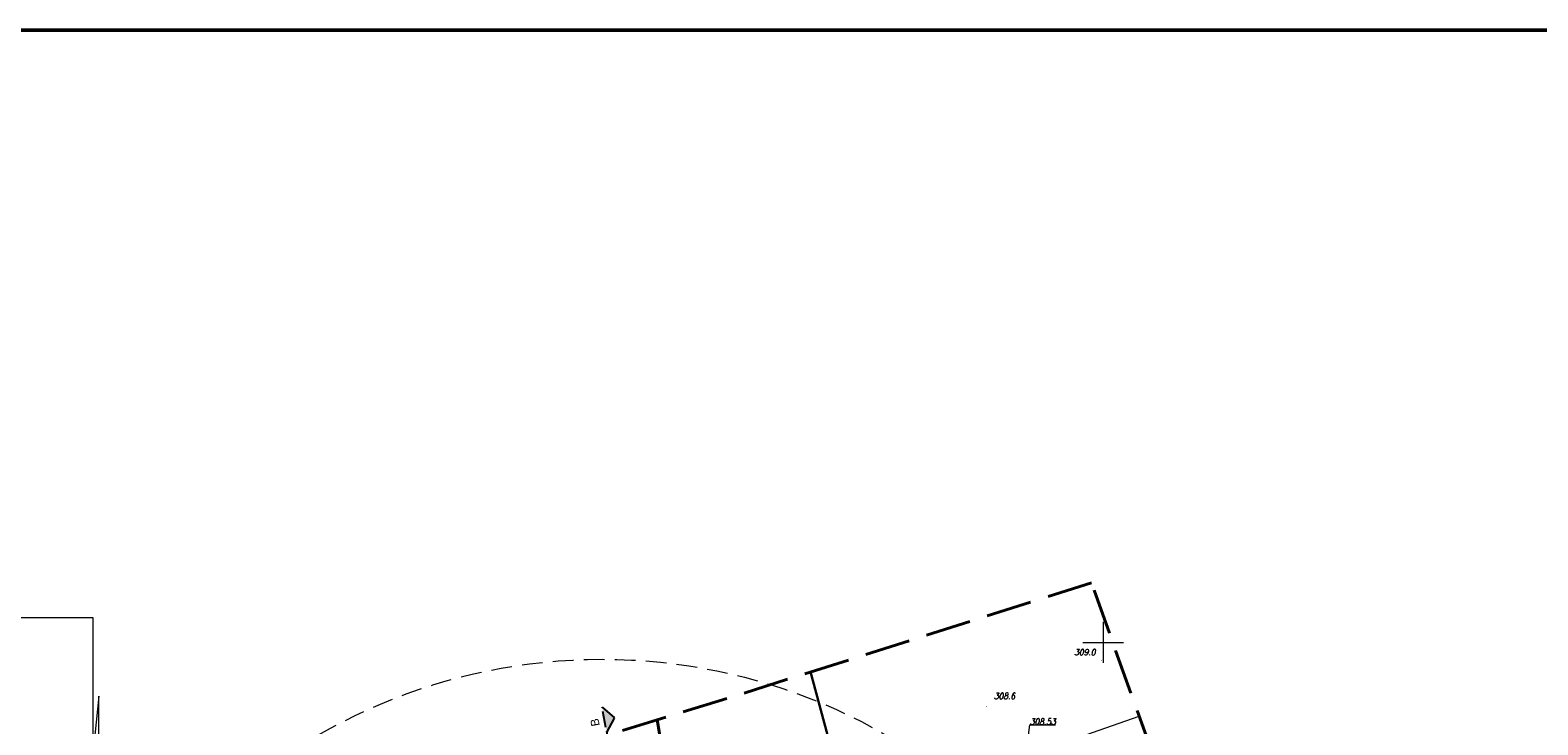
# Model space of a CAD drawing. Header units: metres. Extents: x 779 to 7046, y -512 to 9570.
# Tile 90 of 256: x 2110 to 2296, y -214 to -129. Entities that reach past the tile are written whole.
import ezdxf

# ---------------------------------------------------------------- set-up
doc = ezdxf.new("R2010")
doc.units = ezdxf.units.M
for name, pattern in [('2.0_0.5', [2.5, 2, -0.5]), ('CIĄGłA', [0]), ('DASHEDX2', [38.1, 25.4, -12.7]), ('DGN Style 3', [7.83309, 5.595065, -2.238026])]:
    doc.linetypes.add(name, pattern=pattern)
for name, color, linetype, lineweight in [('AGP1_OPISY', 7, 'Continuous', 13), ('MPZP', 7, 'Continuous', 0), ('ogrodzenie trwałe (linia)', 7, 'Continuous', 0), ('przewód kanalizacyjny (linia)-SK', 7, 'Continuous', 0), ('punkt o określonej wysokości (sieć kanalizacyjna)-SK-Atr2', 7, 'Continuous', 0), ('RTPW01', 253, 'Continuous', 0), ('Sekcje', 7, 'Continuous', 0), ('Zakres', 7, 'Continuous', 0), ('Znak_N', 8, 'Continuous', 0)]:
    doc.layers.add(name, color=color, linetype=linetype, lineweight=lineweight)
doc.styles.add('ARIAL', font='arial.ttf')
doc.styles.get("Standard").update_dxf_attribs({"font": 'arial.ttf'})
doc.styles.add('Style-COMPRESSED', font='COMPRESSED.shx')
doc.styles.add('Style-ITALIC_1250', font='ITALIC_1250.shx')
doc.linetypes.add('902-500', pattern='A,3.75,[24,dgnlstyle-geo-mz.shx,S=0.002786,R=0,X=0,Y=0],3.75', length=7.5)
picture_1 = doc.add_image_def('image2.jpg', size_in_pixel=(2480, 3509))

# ---------------------------------------------------------------- blocks, each defined once
blk = doc.blocks.new('2')
at = {"layer": 'Znak_N', "color": 7, "linetype": 'Continuous', "lineweight": 13}
for p, q in [((-0.57, 47.43), (-4.76, 0.76)), ((0.25, -20.69), (-0.57, 47.43)), ((-4.76, 0.76), (7.08, 0.99)), ((-4.65, -0.09), (7.19, 0.14))]:
    blk.add_line(p, q, dxfattribs=at)
at = {"layer": 'Znak_N', "color": 7, "linetype": 'Continuous', "lineweight": 13, "style": 'Style-COMPRESSED', "width": 0.833332}
blk.add_text('N', height=15.36, rotation=1.1353, dxfattribs=at).set_placement((-4.81, -17.77))
blk = doc.blocks.new('RTPW01')
at = {"layer": 'RTPW01', "linetype": 'Continuous', "lineweight": 13, "true_color": 0x939598}
h = blk.add_hatch(color=252, dxfattribs=at)
edge = h.paths.add_edge_path()
edge.add_arc((0, 0), 0.045, 0, 360)
blk = doc.blocks.new('PZT MDCP podkład')
at = {"layer": 'MPZP', "color": 252, "linetype": 'Continuous', "lineweight": 40, "true_color": 0x939598}
blk.add_line((2125.1, 133.75), (2121.35, 155.76), dxfattribs=at)
at = {"layer": 'ogrodzenie trwałe (linia)', "color": 252, "linetype": '902-500', "lineweight": 30, "true_color": 0x939598, "flags": 128}
blk.add_lwpolyline([(2140.2, 161.64), (2145.9, 140.41)], dxfattribs=at)
at = {"layer": 'przewód kanalizacyjny (linia)-SK', "color": 252, "linetype": 'Continuous', "lineweight": 13, "true_color": 0x939598, "flags": 128}
blk.add_lwpolyline([(2134.06, 134.76), (2134.45, 138.38), (2166.65, 151.32), (2180.56, 156.22)], dxfattribs=at)
at = {"layer": 'punkt o określonej wysokości (sieć kanalizacyjna)-SK-Atr2', "color": 252, "lineweight": 13, "true_color": 0x939598, "flags": 128}
blk.add_lwpolyline([(2166.65, 151.32), (2167.13, 155.16), (2170.27, 155.16)], dxfattribs=at)
at = {"layer": 'Sekcje', "color": 252, "linetype": 'Continuous', "lineweight": 13, "true_color": 0x939598}
for p, q in [((2176.14, 167.78), (2176.14, 162.78)), ((2173.64, 165.28), (2178.64, 165.28))]:
    blk.add_line(p, q, dxfattribs=at)
at = {"layer": 'Zakres', "color": 252, "linetype": 'DGN Style 3', "lineweight": 40, "true_color": 0x939598, "flags": 128}
blk.add_lwpolyline([(2174.7, 172.59), (2130.25, 158.48), (2070.28, 140.14), (2076.28, 101.68), (2103.09, -22.49), (2224.44, 10.67), (2208.44, 67.16), (2203.28, 85.81), (2188.23, 134.81), (2174.7, 172.59)], close=True, dxfattribs=at)
at = {"layer": 'RTPW01', "color": 252, "linetype": 'Continuous', "lineweight": 13, "true_color": 0x939598}
for p in [(2175.97, 163.06), (2161.82, 157.41)]:
    blk.add_blockref('RTPW01', p, dxfattribs=at)
at = {"layer": 'punkt o określonej wysokości (sieć kanalizacyjna)-SK-Atr2', "color": 252, "lineweight": 13, "true_color": 0x939598, "insert": (2167.13, 155.16), "char_height": 0.75, "attachment_point": 7, "line_spacing_factor": 0.6}
blk.add_mtext('\\FITALIC_1250;\\H1x;\\W0.9;308.53', dxfattribs=at)
at = {"layer": 'RTPW01', "color": 252, "linetype": 'Continuous', "lineweight": 13, "true_color": 0x939598, "style": 'Style-ITALIC_1250', "width": 0.9}
for s, p in [('309.0', (2172.59, 163.69)), ('308.6', (2162.72, 158.31))]:
    blk.add_text(s, height=0.75, dxfattribs=at).set_placement(p)
blk = doc.blocks.new('PRZEKRÓJ TERENU OPIS PZT')
at = {"linetype": '2.0_0.5', "true_color": 0x000000}
h = blk.add_hatch(color=18, dxfattribs=at)
h.dxf.hatch_style = 1
h.paths.add_polyline_path([(2764.08, 45.76), (2762.84, 47.35), (2762.83, 44.18)])
h = blk.add_hatch(color=18, dxfattribs=at)
h.dxf.hatch_style = 1
h.paths.add_polyline_path([(2698.04, 8.12), (2696.46, 9.36), (2699.63, 9.36)])
h = blk.add_hatch(color=18, dxfattribs=at)
h.dxf.hatch_style = 1
h.paths.add_polyline_path([(2853.19, 8.12), (2851.6, 9.36), (2854.77, 9.36)])
h = blk.add_hatch(color=18, dxfattribs=at)
h.dxf.hatch_style = 1
h.paths.add_polyline_path([(2763.87, -31.21), (2762.63, -29.62), (2762.62, -32.79)])
at = {"color": 18, "linetype": '2.0_0.5', "true_color": 0x000000}
for points in [[(2762.84, 47.35), (2762.63, -29.62)], [(2762.84, 47.35), (2764.08, 45.76)], [(2762.83, 44.18), (2764.08, 45.76)], [(2696.46, 9.36), (2736.51, 9.36), (2736.51, 14.24), (2764.72, 14.19), (2764.73, 9.31), (2854.77, 9.36)], [(2696.46, 9.36), (2698.04, 8.12)], [(2699.63, 9.36), (2698.04, 8.12)], [(2851.6, 9.36), (2853.19, 8.12)], [(2854.77, 9.36), (2853.19, 8.12)], [(2762.63, -29.62), (2763.87, -31.21)], [(2762.62, -32.79), (2763.87, -31.21)]]:
    blk.add_lwpolyline(points, dxfattribs=at)
at = {"layer": 'AGP1_OPISY', "color": 18, "linetype": '2.0_0.5', "lineweight": 40, "true_color": 0x000000, "char_height": 1.03, "attachment_point": 1, "rotation": 269.8444, "style": 'ARIAL', "bg_fill": 3, "box_fill_scale": 1.5, "bg_fill_color": 256, "bg_fill_transparency": 0}
for insert in [(2762.18, 44.26), (2761.8, -30.77)]:
    blk.add_mtext('A', dxfattribs=dict(at, insert=insert))
at = {"layer": 'AGP1_OPISY', "color": 18, "linetype": '2.0_0.5', "lineweight": 40, "true_color": 0x000000, "char_height": 1.03, "attachment_point": 7, "style": 'ARIAL', "bg_fill": 3, "box_fill_scale": 1.5, "bg_fill_color": 256, "bg_fill_transparency": 0}
for insert in [(2697.47, 10.06), (2852.61, 10.06)]:
    blk.add_mtext('B', dxfattribs=dict(at, insert=insert))

msp = doc.modelspace()

# ---------------------------------------------------------------- block references
at = {"color": 18, "linetype": 'CIĄGłA', "lineweight": 5, "true_color": 0x000000}
msp.add_blockref('PZT MDCP podkład', (65.959, -369.147), dxfattribs=at)
at = {"layer": 'Znak_N', "color": 7, "linetype": 'Continuous', "lineweight": 13, "xscale": 0.623704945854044, "yscale": 0.623704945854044, "zscale": 0.623704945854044, "rotation": 359.2351915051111}
msp.add_blockref('2', (2118.667, -240.052), dxfattribs=at)

# ---------------------------------------------------------------- pictures from other files: only their frames are drawn
at = {"color": 7, "linetype": 'CIĄGłA', "lineweight": 5, "true_color": 0xffffff}
image = msp.add_image(picture_1, insert=(2016.963, -343.728), size_in_units=(101.003, 142.912), dxfattribs=at)
image.dxf.flags = 7

# ---------------------------------------------------------------- next in the draw order: block references
at = {"color": 18, "linetype": 'CIĄGłA', "lineweight": 5, "true_color": 0x000000, "rotation": 100.5600011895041}
msp.add_blockref('PRZEKRÓJ TERENU OPIS PZT', (2712.923, -3016.535), dxfattribs=at)

# ---------------------------------------------------------------- next in the draw order: linework, layer by layer
at = {"color": 1, "linetype": 'CIĄGłA', "lineweight": 50}
msp.add_lwpolyline([(3759.86, -128.67), (1756.476, -128.67), (1756.476, -512.448), (3759.86, -512.448)], close=True, dxfattribs=at)
at = {"color": 5, "linetype": 'DASHEDX2', "lineweight": 13, "ltscale": 0.1}
msp.add_circle((2180.533, -275.953), 70, dxfattribs=at)

doc.saveas('drawing.dxf')
